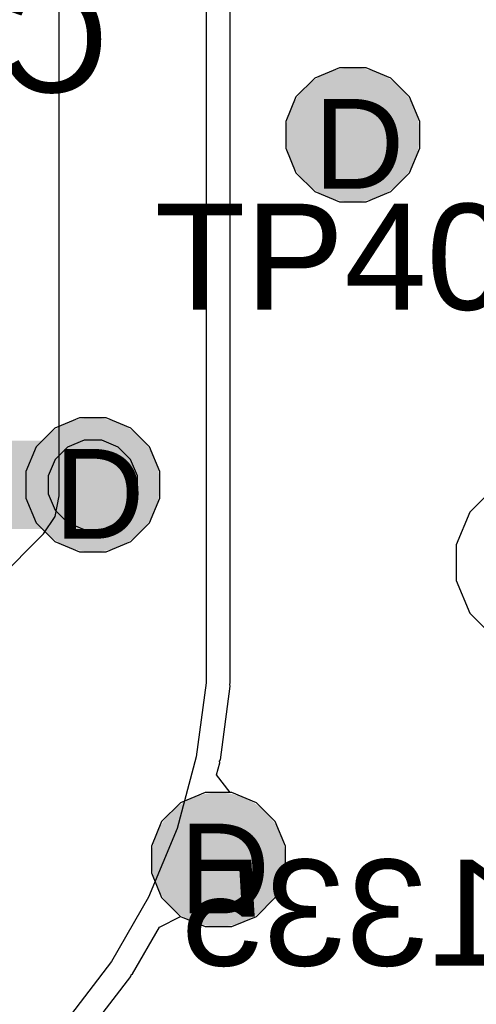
# Model space of a CAD drawing. Header units: inches. Extents: x -6 to 11.2, y -2.2 to 8.3.
# Tile 221 of 256: x 3.454 to 3.556, y 0.253 to 0.472. Entities that reach past the tile are written whole.
import ezdxf

# ---------------------------------------------------------------- set-up
doc = ezdxf.new("R2010")
doc.units = ezdxf.units.IN
doc.header["$MEASUREMENT"] = 0
for name, color, linetype in [('Board Layer Stack Bottom Overlay', 54, 'Continuous'), ('Drill Drawing', 1, 'Continuous'), ('Layer  6- Inner', 156, 'Continuous'), ('Layer 1- Top', 1, 'Continuous'), ('Layer 3- Inner', 16, 'Continuous'), ('Layer 4- Inner', 76, 'Continuous'), ('Layer 5- Inner', 90, 'Continuous'), ('Layer 7- PWR', 76, 'Continuous'), ('Layer 8- Bottom', 5, 'Continuous'), ('Top Overlay', 2, 'Continuous'), ('Via Holes', 16, 'Continuous')]:
    doc.layers.add(name, color=color, linetype=linetype)
doc.styles.add('Arial', font='txt', dxfattribs={"height": 0.2})

msp = doc.modelspace()

# ---------------------------------------------------------------- hatches: boundary and pattern name
at = {"layer": 'Layer 1- Top'}
h = msp.add_hatch(color=7, dxfattribs=at)
edge = h.paths.add_edge_path()
edge.add_arc((3.52835, 0.44685), 0.00984, 0, 360)
h = msp.add_hatch(color=7, dxfattribs=at)
edge = h.paths.add_edge_path()
edge.add_arc((3.47047, 0.3689), 0.00984, 0, 360)
h = msp.add_hatch(color=7, dxfattribs=at)
edge = h.paths.add_edge_path()
edge.add_arc((3.49843, 0.28543), 0.00984, 0, 360)
at = {"layer": 'Layer 3- Inner'}
h = msp.add_hatch(color=7, dxfattribs=at)
edge = h.paths.add_edge_path()
edge.add_arc((3.52835, 0.44685), 0.00984, 0, 360)
h = msp.add_hatch(color=7, dxfattribs=at)
edge = h.paths.add_edge_path()
edge.add_arc((3.47047, 0.3689), 0.00984, 0, 360)
h = msp.add_hatch(color=7, dxfattribs=at)
edge = h.paths.add_edge_path()
edge.add_arc((3.49843, 0.28543), 0.00984, 0, 360)
at = {"layer": 'Layer 5- Inner'}
h = msp.add_hatch(color=7, dxfattribs=at)
edge = h.paths.add_edge_path()
edge.add_arc((3.52835, 0.44685), 0.00984, 0, 360)
h = msp.add_hatch(color=7, dxfattribs=at)
edge = h.paths.add_edge_path()
edge.add_arc((3.47047, 0.3689), 0.00984, 0, 360)
h = msp.add_hatch(color=7, dxfattribs=at)
edge = h.paths.add_edge_path()
edge.add_arc((3.49843, 0.28543), 0.00984, 0, 360)
at = {"layer": 'Layer 7- PWR'}
h = msp.add_hatch(color=7, dxfattribs=at)
edge = h.paths.add_edge_path()
edge.add_arc((3.52835, 0.44685), 0.01492, 0, 360)
h = msp.add_hatch(color=7, dxfattribs=at)
edge = h.paths.add_edge_path()
edge.add_arc((3.47047, 0.3689), 0.01492, 0, 360)
h = msp.add_hatch(color=7, dxfattribs=at)
edge = h.paths.add_edge_path()
edge.add_arc((3.49843, 0.28543), 0.01492, 0, 360)
at = {"layer": 'Layer 8- Bottom'}
h = msp.add_hatch(color=7, dxfattribs=at)
edge = h.paths.add_edge_path()
edge.add_arc((3.52835, 0.44685), 0.00984, 0, 360)
h = msp.add_hatch(color=7, dxfattribs=at)
edge = h.paths.add_edge_path()
edge.add_arc((3.47047, 0.3689), 0.00984, 0, 360)
h = msp.add_hatch(color=7, dxfattribs=at)
edge = h.paths.add_edge_path()
edge.add_arc((3.49843, 0.28543), 0.00984, 0, 360)
at = {"layer": 'Via Holes'}
h = msp.add_hatch(color=7, dxfattribs=at)
edge = h.paths.add_edge_path()
edge.add_arc((3.52835, 0.44685), 0.00492, 0, 360)
h = msp.add_hatch(color=7, dxfattribs=at)
edge = h.paths.add_edge_path()
edge.add_arc((3.47047, 0.3689), 0.00492, 0, 360)
h = msp.add_hatch(color=7, dxfattribs=at)
edge = h.paths.add_edge_path()
edge.add_arc((3.49843, 0.28543), 0.00492, 0, 360)

# ---------------------------------------------------------------- linework, layer by layer
at = {"layer": 'Layer  6- Inner'}
for p, q in [((3.52538, 0.46177), (3.51989, 0.4595)), ((3.53131, 0.46177), (3.52538, 0.46177)), ((3.5368, 0.4595), (3.53131, 0.46177)), ((3.51989, 0.4595), (3.5157, 0.4553)), ((3.541, 0.4553), (3.5368, 0.4595)), ((3.5157, 0.4553), (3.51343, 0.44982)), ((3.54327, 0.44982), (3.541, 0.4553)), ((3.51343, 0.44982), (3.51343, 0.44388)), ((3.54327, 0.44388), (3.54327, 0.44982)), ((3.51343, 0.44388), (3.5157, 0.4384)), ((3.541, 0.4384), (3.54327, 0.44388)), ((3.5157, 0.4384), (3.51989, 0.4342)), ((3.5368, 0.4342), (3.541, 0.4384)), ((3.51989, 0.4342), (3.52538, 0.43193)), ((3.53131, 0.43193), (3.5368, 0.4342)), ((3.52538, 0.43193), (3.53131, 0.43193)), ((3.4675, 0.38382), (3.46202, 0.38155)), ((3.47344, 0.38382), (3.4675, 0.38382)), ((3.47892, 0.38155), (3.47344, 0.38382)), ((3.46202, 0.38155), (3.45782, 0.37735)), ((3.48312, 0.37735), (3.47892, 0.38155)), ((3.45782, 0.37735), (3.45555, 0.37187)), ((3.48539, 0.37187), (3.48312, 0.37735)), ((3.45555, 0.37187), (3.45555, 0.36593)), ((3.48539, 0.36593), (3.48539, 0.37187)), ((3.45555, 0.36593), (3.45782, 0.36045)), ((3.48312, 0.36045), (3.48539, 0.36593)), ((3.45782, 0.36045), (3.46202, 0.35625)), ((3.47892, 0.35625), (3.48312, 0.36045)), ((3.46202, 0.35625), (3.4675, 0.35398)), ((3.47344, 0.35398), (3.47892, 0.35625)), ((3.4675, 0.35398), (3.47344, 0.35398)), ((3.49546, 0.30035), (3.48997, 0.29808)), ((3.50139, 0.30035), (3.49546, 0.30035)), ((3.50688, 0.29808), (3.50139, 0.30035)), ((3.48997, 0.29808), (3.48578, 0.29389)), ((3.51107, 0.29389), (3.50688, 0.29808)), ((3.48578, 0.29389), (3.4835, 0.2884)), ((3.51335, 0.2884), (3.51107, 0.29389)), ((3.4835, 0.2884), (3.4835, 0.28247)), ((3.51335, 0.28247), (3.51335, 0.2884)), ((3.4835, 0.28247), (3.48578, 0.27698)), ((3.51107, 0.27698), (3.51335, 0.28247)), ((3.48578, 0.27698), (3.48997, 0.27278)), ((3.50688, 0.27278), (3.51107, 0.27698)), ((3.48997, 0.27278), (3.49546, 0.27051)), ((3.50139, 0.27051), (3.50688, 0.27278)), ((3.49546, 0.27051), (3.50139, 0.27051))]:
    msp.add_line(p, q, dxfattribs=at)
at = {"layer": 'Layer 1- Top'}
for p, q in [((3.46298, 0.36646), (3.46298, 0.47899)), ((3.56002, 0.3684), (3.55444, 0.36281)), ((3.46207, 0.36186), (3.46298, 0.36646)), ((3.45946, 0.35797), (3.46207, 0.36186)), ((3.55444, 0.36281), (3.55142, 0.35552)), ((3.33868, 0.23719), (3.45946, 0.35797)), ((3.55142, 0.35552), (3.55142, 0.34763)), ((3.55142, 0.34763), (3.55444, 0.34033)), ((3.55444, 0.34033), (3.56002, 0.33475))]:
    msp.add_line(p, q, dxfattribs=at)
at = {"layer": 'Layer 4- Inner'}
for p, q in [((3.49567, 0.48261), (3.49567, 0.39512)), ((3.50108, 0.39512), (3.50108, 0.48261)), ((3.52538, 0.46177), (3.51989, 0.4595)), ((3.53131, 0.46177), (3.52538, 0.46177)), ((3.5368, 0.4595), (3.53131, 0.46177)), ((3.51989, 0.4595), (3.5157, 0.4553)), ((3.541, 0.4553), (3.5368, 0.4595)), ((3.5157, 0.4553), (3.51343, 0.44982)), ((3.54327, 0.44982), (3.541, 0.4553)), ((3.51343, 0.44982), (3.51343, 0.44388)), ((3.54327, 0.44388), (3.54327, 0.44982)), ((3.51343, 0.44388), (3.5157, 0.4384)), ((3.541, 0.4384), (3.54327, 0.44388)), ((3.5157, 0.4384), (3.51989, 0.4342)), ((3.5368, 0.4342), (3.541, 0.4384)), ((3.51989, 0.4342), (3.52538, 0.43193)), ((3.53131, 0.43193), (3.5368, 0.4342)), ((3.52538, 0.43193), (3.53131, 0.43193)), ((3.49567, 0.39512), (3.49567, 0.33307)), ((3.50108, 0.33307), (3.50108, 0.39512)), ((3.46485, 0.37731), (3.46206, 0.37452)), ((3.4685, 0.37882), (3.46485, 0.37731)), ((3.47245, 0.37882), (3.4685, 0.37882)), ((3.47609, 0.37731), (3.47245, 0.37882)), ((3.47888, 0.37452), (3.47609, 0.37731)), ((3.46206, 0.37452), (3.46055, 0.37087)), ((3.48039, 0.37087), (3.47888, 0.37452)), ((3.46055, 0.37087), (3.46055, 0.36692)), ((3.48039, 0.36692), (3.48039, 0.37087)), ((3.46055, 0.36692), (3.46206, 0.36328)), ((3.47888, 0.36328), (3.48039, 0.36692)), ((3.46206, 0.36328), (3.46485, 0.36049)), ((3.47609, 0.36049), (3.47888, 0.36328)), ((3.46485, 0.36049), (3.4685, 0.35898)), ((3.47245, 0.35898), (3.47609, 0.36049)), ((3.4685, 0.35898), (3.47245, 0.35898)), ((3.49567, 0.33307), (3.49567, 0.32479)), ((3.50108, 0.32479), (3.50108, 0.33307)), ((3.49567, 0.32479), (3.49351, 0.30836)), ((3.50094, 0.32444), (3.50108, 0.32479)), ((3.49887, 0.30766), (3.50104, 0.32408)), ((3.50104, 0.32408), (3.50094, 0.32444)), ((3.49351, 0.30836), (3.48922, 0.29236)), ((3.49869, 0.30733), (3.49887, 0.30766)), ((3.49874, 0.30696), (3.49869, 0.30733)), ((3.49803, 0.30432), (3.49874, 0.30696)), ((3.50107, 0.30035), (3.49803, 0.30432)), ((3.50139, 0.30035), (3.50107, 0.30035)), ((3.50688, 0.29808), (3.50139, 0.30035)), ((3.51107, 0.29389), (3.50688, 0.29808)), ((3.51335, 0.2884), (3.51107, 0.29389)), ((3.48922, 0.29236), (3.48288, 0.27705)), ((3.51335, 0.28247), (3.51335, 0.2884)), ((3.51107, 0.27698), (3.51335, 0.28247)), ((3.48288, 0.27705), (3.4746, 0.26271)), ((3.50688, 0.27278), (3.51107, 0.27698)), ((3.48529, 0.2704), (3.48997, 0.27278)), ((3.48997, 0.27278), (3.49546, 0.27051)), ((3.50139, 0.27051), (3.50688, 0.27278)), ((3.47929, 0.26), (3.48529, 0.2704)), ((3.49546, 0.27051), (3.50139, 0.27051)), ((3.4746, 0.26271), (3.46451, 0.24956)), ((3.46881, 0.24627), (3.47889, 0.25941)), ((3.47889, 0.25941), (3.47899, 0.25977)), ((3.47899, 0.25977), (3.47929, 0.26))]:
    msp.add_line(p, q, dxfattribs=at)
at = {"layer": 'Layer 8- Bottom'}
for p, q in [((3.56002, 0.3684), (3.55444, 0.36281)), ((3.55444, 0.36281), (3.55142, 0.35552)), ((3.55142, 0.35552), (3.55142, 0.34763)), ((3.55142, 0.34763), (3.55444, 0.34033)), ((3.55444, 0.34033), (3.56002, 0.33475))]:
    msp.add_line(p, q, dxfattribs=at)
msp.add_lwpolyline([(3.4089, 0.3689, 0.01969, 0.01969, 0), (3.47047, 0.3689, 0.01969, 0.01969, 0)], format="xyseb", dxfattribs=at)
msp.add_lwpolyline([(3.46555, 0.3689, 0.00984, 0.00984, 1), (3.47539, 0.3689, 0.00984, 0.00984, 1)], format="xyseb", close=True, dxfattribs=at)

# ---------------------------------------------------------------- texts
at = {"layer": 'Board Layer Stack Bottom Overlay', "style": 'Arial', "text_generation_flag": 2}
for s, p in [('C909', (3.474, 0.4563)), ('R1335', (3.58738, 0.26181))]:
    msp.add_text(s, height=0.023622, dxfattribs=at).set_placement(p)
at = {"layer": 'Drill Drawing', "style": 'Arial'}
for p in [(3.51968, 0.43485), (3.46181, 0.3569), (3.48976, 0.27344)]:
    msp.add_text('D', height=0.02, dxfattribs=at).set_placement(p)
at = {"layer": 'Top Overlay', "style": 'Arial'}
msp.add_text('TP404', height=0.023622, dxfattribs=at).set_placement((3.48427, 0.40788))

doc.saveas('drawing.dxf')
